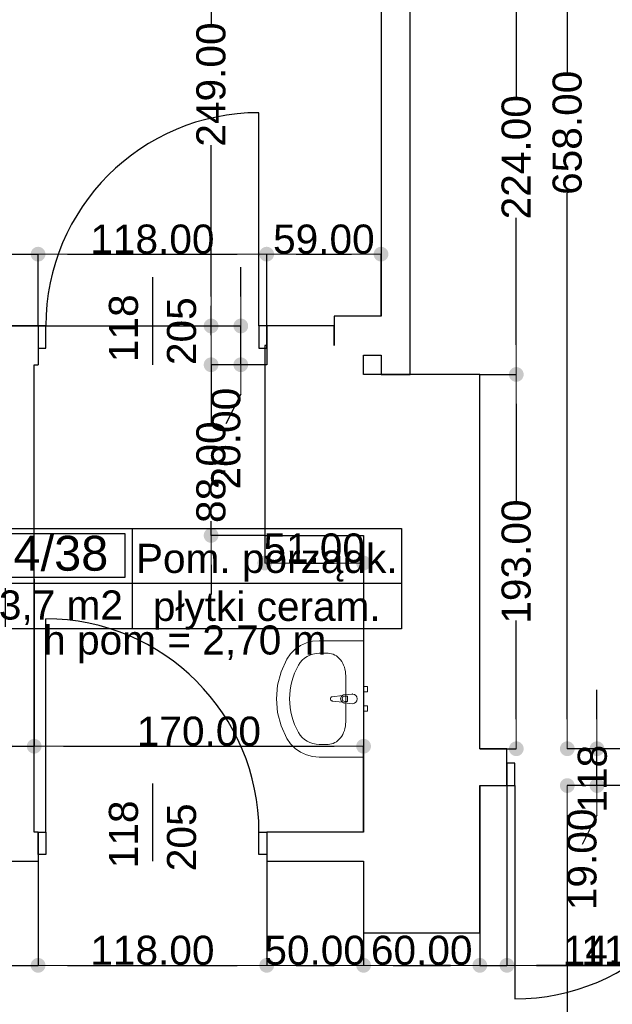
# Model space of a CAD drawing. Header units: millimetres. Extents: x -166872 to -65719, y 14266 to 44345.
# Tile 10 of 65: x -127773 to -124714, y 18311 to 23389. Entities that reach past the tile are written whole.
import ezdxf
from ezdxf.enums import TextEntityAlignment as Align

# ---------------------------------------------------------------- set-up
doc = ezdxf.new("R2010")
doc.units = ezdxf.units.MM
doc.header["$MEASUREMENT"] = 0
for name, color, linetype in [('Drzwi', 7, 'Continuous'), ('Obiekt', 7, 'Continuous'), ('Strefa', 7, 'Continuous'), ('Słup', 7, 'Continuous'), ('Tekst', 7, 'Continuous'), ('Wymiary', 63, 'Continuous'), ('Ściana', 7, 'Continuous')]:
    doc.layers.add(name, color=color, linetype=linetype)
doc.styles.add('Arial', font='txt')
doc.styles.add('Times new roman', font='txt')
doc.dimstyles.new('GENERATED_STYLE__1', dxfattribs={"dimtxt": 150, "dimasz": 152, "dimexe": 0.18, "dimexo": 0, "dimgap": 0.09, "dimtad": 1, "dimtih": 1, "dimtoh": 1, "dimlfac": 0.1, "dimzin": 0, "dimdsep": 46, "dimtxsty": 'Arial', "dimblk": 'ARROWHEAD_11', "dimblk1": 'ARROWHEAD_11', "dimblk2": 'ARROWHEAD_11', "dimcen": 0.09, "dimclrd": 114, "dimclre": 114, "dimclrt": 114, "dimazin": 0, "dimtfac": 1, "dimtdec": 4, "dimtmove": 0, "dimatfit": 3, "dimfxl": 1, "dimtolj": 1, "dimtzin": 0, "dimarcsym": 0})
doc.dimstyles.new('GENERATED_STYLE__2', dxfattribs={"dimtxt": 150, "dimasz": 152, "dimexe": 0.18, "dimexo": 0, "dimgap": 0.09, "dimtad": 1, "dimlfac": 0.1, "dimzin": 0, "dimdsep": 46, "dimtxsty": 'Arial', "dimblk": 'ARROWHEAD_11', "dimblk1": 'ARROWHEAD_11', "dimblk2": 'ARROWHEAD_11', "dimcen": 0.09, "dimclrd": 114, "dimclre": 114, "dimclrt": 114, "dimazin": 0, "dimtfac": 1, "dimtdec": 4, "dimtmove": 0, "dimatfit": 3, "dimfxl": 1, "dimtolj": 1, "dimtzin": 0, "dimarcsym": 0})

# ---------------------------------------------------------------- blocks, each defined once
blk = doc.blocks.new('Pom. porządk._4_38_38', base_point=(-127193.2, 20482.5))
at = {"layer": 'Strefa'}
for p, q in [((-127927.2, 20765.4), (-125802.2, 20765.4)), ((-127927.2, 20246.8), (-127927.2, 20765.4)), ((-127890.5, 20739.4), (-127229.9, 20739.4)), ((-127890.5, 20513.1), (-127890.5, 20739.4)), ((-127229.9, 20739.4), (-127229.9, 20513.1)), ((-127193.2, 20765.4), (-127193.2, 20246.8)), ((-125802.2, 20765.4), (-125802.2, 20246.8)), ((-127229.9, 20513.1), (-127890.5, 20513.1)), ((-127927.2, 20482.5), (-125802.2, 20482.5)), ((-125802.2, 20246.8), (-127927.2, 20246.8))]:
    blk.add_line(p, q, dxfattribs=at)
at = {"layer": 'Strefa', "style": 'Arial'}
for tag, height, p in [('ROOM_NUMBER', 180, (-127560.2, 20637.4)), ('ROOM_NAME', 150, (-126497.7, 20610.9)), ('ROOM_CALC_AREA', 150, (-127560.2, 20370.4)), ('floor_f', 150, (-126497.7, 20363.4))]:
    blk.add_attdef(tag, text='', height=height, dxfattribs=at).set_placement(p, align=Align.MIDDLE_CENTER)
blk = doc.blocks.new('ARROWHEAD_11')
at = {"color": 0, "linetype": 'Continuous', "lineweight": 0}
blk.add_line((0, 0), (-1, 0), dxfattribs=at)
at = {"color": 0, "linetype": 'Continuous', "lineweight": 0, "const_width": 0.25, "flags": 128}
blk.add_lwpolyline([(-0.125, 0, 1), (0.125, 0, 1)], format="xyb", close=True, dxfattribs=at)
blk = doc.blocks.new('*D5676')
at = {"layer": 'Defpoints', "color": 0}
for p in [(-127678, 22179.6), (-127908, 21809.3), (-127678, 21809.3)]:
    blk.add_point(p, dxfattribs=at)
at = {"layer": 'Wymiary', "color": 114, "lineweight": -2}
for p, q in [((-128720.3, 22179.6), (-128212, 22179.6)), ((-128212, 22179.6), (-128060, 22179.6)), ((-127908, 21809.3), (-127908, 22179.8)), ((-127908, 22179.6), (-127678, 22179.6)), ((-127678, 21809.3), (-127678, 22179.8)), ((-127526, 22179.6), (-127374, 22179.6))]:
    blk.add_line(p, q, dxfattribs=at)
at = {"layer": 'Wymiary', "color": 114, "lineweight": -2, "xscale": 152, "yscale": 152, "zscale": 152}
blk.add_blockref('ARROWHEAD_11', (-127908, 22179.6), dxfattribs=at)
at = {"layer": 'Wymiary', "color": 114, "lineweight": -2, "xscale": 152, "yscale": 152, "zscale": 152, "rotation": 180}
blk.add_blockref('ARROWHEAD_11', (-127678, 22179.6), dxfattribs=at)
at = {"layer": 'Wymiary', "color": 114, "lineweight": 13, "insert": (-128466.2, 22256.4), "char_height": 150, "attachment_point": 5, "style": 'Arial'}
blk.add_mtext('\\A1;23.00', dxfattribs=at)
blk = doc.blocks.new('*D5677')
at = {"layer": 'Defpoints', "color": 0}
for p in [(-126498, 22179.6), (-127678, 21809.3), (-126498, 21809.3)]:
    blk.add_point(p, dxfattribs=at)
at = {"layer": 'Wymiary', "color": 114, "lineweight": -2}
for p, q in [((-127678, 21809.3), (-127678, 22179.8)), ((-127526, 22179.6), (-126650, 22179.6)), ((-126498, 21809.3), (-126498, 22179.8))]:
    blk.add_line(p, q, dxfattribs=at)
at = {"layer": 'Wymiary', "color": 114, "lineweight": -2, "xscale": 152, "yscale": 152, "zscale": 152, "rotation": 180}
blk.add_blockref('ARROWHEAD_11', (-127678, 22179.6), dxfattribs=at)
at = {"layer": 'Wymiary', "color": 114, "lineweight": -2, "xscale": 152, "yscale": 152, "zscale": 152}
blk.add_blockref('ARROWHEAD_11', (-126498, 22179.6), dxfattribs=at)
at = {"layer": 'Wymiary', "color": 114, "lineweight": 13, "insert": (-127088, 22256.3), "char_height": 150, "attachment_point": 5, "style": 'Arial'}
blk.add_mtext('\\A1;118.00', dxfattribs=at)
blk = doc.blocks.new('*D5678')
at = {"layer": 'Defpoints', "color": 0}
for p in [(-125908, 22179.6), (-125908, 21859.3), (-126498, 21809.3)]:
    blk.add_point(p, dxfattribs=at)
at = {"layer": 'Wymiary', "color": 114, "lineweight": -2}
for p, q in [((-126498, 21809.3), (-126498, 22179.8)), ((-126346, 22179.6), (-126060, 22179.6)), ((-125908, 21859.3), (-125908, 22179.8))]:
    blk.add_line(p, q, dxfattribs=at)
at = {"layer": 'Wymiary', "color": 114, "lineweight": -2, "xscale": 152, "yscale": 152, "zscale": 152, "rotation": 180}
blk.add_blockref('ARROWHEAD_11', (-126498, 22179.6), dxfattribs=at)
at = {"layer": 'Wymiary', "color": 114, "lineweight": -2, "xscale": 152, "yscale": 152, "zscale": 152}
blk.add_blockref('ARROWHEAD_11', (-125908, 22179.6), dxfattribs=at)
at = {"layer": 'Wymiary', "color": 114, "lineweight": 13, "insert": (-126203, 22256.3), "char_height": 150, "attachment_point": 5, "style": 'Arial'}
blk.add_mtext('\\A1;59.00', dxfattribs=at)
blk = doc.blocks.new('*D6107')
at = {"layer": 'Defpoints', "color": 0}
for p in [(-124946.7, 19439.3), (-120608, 19439.3), (-123328, 16399.3)]:
    blk.add_point(p, dxfattribs=at)
at = {"layer": 'Wymiary', "color": 114, "lineweight": -2}
for p, q in [((-120608, 19439.3), (-124946.9, 19439.3)), ((-124946.7, 19287.3), (-124946.7, 18116.6)), ((-124946.7, 16551.3), (-124946.7, 17494.4)), ((-123328, 16399.3), (-124946.9, 16399.3))]:
    blk.add_line(p, q, dxfattribs=at)
at = {"layer": 'Wymiary', "color": 114, "lineweight": -2, "xscale": 152, "yscale": 152, "zscale": 152}
for p, rotation in [((-124946.7, 19439.3), 90), ((-124946.7, 16399.3), 270)]:
    blk.add_blockref('ARROWHEAD_11', p, dxfattribs=dict(at, rotation=rotation))
at = {"layer": 'Wymiary', "color": 114, "lineweight": 13, "insert": (-124946.7, 17805.5), "char_height": 150, "attachment_point": 5, "rotation": 90, "style": 'Arial'}
blk.add_mtext('\\A1;304.00', dxfattribs=at)
blk = doc.blocks.new('*D6108')
at = {"layer": 'Defpoints', "color": 0}
for p in [(-124793.4, 19629.3), (-120608, 19629.3), (-120608, 19439.3)]:
    blk.add_point(p, dxfattribs=at)
at = {"layer": 'Wymiary', "color": 114, "lineweight": -2}
for p, q in [((-124793.4, 19781.3), (-124793.4, 19933.3)), ((-120608, 19629.3), (-124793.5, 19629.3)), ((-124793.4, 19439.3), (-124793.4, 19629.3)), ((-120608, 19439.3), (-124793.5, 19439.3)), ((-124793.4, 19287.3), (-124870, 19135.3))]:
    blk.add_line(p, q, dxfattribs=at)
at = {"layer": 'Wymiary', "color": 114, "lineweight": -2, "xscale": 152, "yscale": 152, "zscale": 152}
for p, rotation in [((-124793.4, 19629.3), 270), ((-124793.4, 19439.3), 90)]:
    blk.add_blockref('ARROWHEAD_11', p, dxfattribs=dict(at, rotation=rotation))
at = {"layer": 'Wymiary', "color": 114, "lineweight": 13, "insert": (-124870, 19058.6), "char_height": 150, "attachment_point": 5, "rotation": 90, "style": 'Arial'}
blk.add_mtext('\\A1;19.00', dxfattribs=at)
blk = doc.blocks.new('*D6109')
at = {"layer": 'Defpoints', "color": 0}
for p in [(-125358, 26209.3), (-124946.7, 26209.3), (-120608, 19629.3)]:
    blk.add_point(p, dxfattribs=at)
at = {"layer": 'Wymiary', "color": 114, "lineweight": -2}
for p, q in [((-125358, 26209.3), (-124946.5, 26209.3)), ((-124946.7, 26057.3), (-124946.7, 23117.1)), ((-124946.7, 19781.3), (-124946.7, 22493.9)), ((-120608, 19629.3), (-124946.9, 19629.3))]:
    blk.add_line(p, q, dxfattribs=at)
at = {"layer": 'Wymiary', "color": 114, "lineweight": -2, "xscale": 152, "yscale": 152, "zscale": 152}
for p, rotation in [((-124946.7, 26209.3), 90), ((-124946.7, 19629.3), 270)]:
    blk.add_blockref('ARROWHEAD_11', p, dxfattribs=dict(at, rotation=rotation))
at = {"layer": 'Wymiary', "color": 114, "lineweight": 13, "insert": (-124946.7, 22805.5), "char_height": 150, "attachment_point": 5, "rotation": 90, "style": 'Arial'}
blk.add_mtext('\\A1;658.00', dxfattribs=at)
blk = doc.blocks.new('*D6127')
at = {"layer": 'Defpoints', "color": 0}
for p in [(-125398, 21559.3), (-125209.9, 21559.3), (-125398, 19629.3)]:
    blk.add_point(p, dxfattribs=at)
at = {"layer": 'Wymiary', "color": 114, "lineweight": -2}
for p, q in [((-125398, 21559.3), (-125209.7, 21559.3)), ((-125209.9, 21407.3), (-125209.9, 20898.5)), ((-125209.9, 19781.3), (-125209.9, 20290.2)), ((-125398, 19629.3), (-125209.7, 19629.3))]:
    blk.add_line(p, q, dxfattribs=at)
at = {"layer": 'Wymiary', "color": 114, "lineweight": -2, "xscale": 152, "yscale": 152, "zscale": 152}
for p, rotation in [((-125209.9, 21559.3), 90), ((-125209.9, 19629.3), 270)]:
    blk.add_blockref('ARROWHEAD_11', p, dxfattribs=dict(at, rotation=rotation))
at = {"layer": 'Wymiary', "color": 114, "lineweight": 13, "insert": (-125209.9, 20594.3), "char_height": 150, "attachment_point": 5, "rotation": 90, "style": 'Arial'}
blk.add_mtext('\\A1;193.00', dxfattribs=at)
blk = doc.blocks.new('*D6128')
at = {"layer": 'Defpoints', "color": 0}
for p in [(-125358, 23799.3), (-125209.9, 23799.3), (-125398, 21559.3)]:
    blk.add_point(p, dxfattribs=at)
at = {"layer": 'Wymiary', "color": 114, "lineweight": -2}
for p, q in [((-125358, 23799.3), (-125209.7, 23799.3)), ((-125209.9, 23647.3), (-125209.9, 22991.8)), ((-125209.9, 21711.3), (-125209.9, 22366.8)), ((-125398, 21559.3), (-125209.7, 21559.3))]:
    blk.add_line(p, q, dxfattribs=at)
at = {"layer": 'Wymiary', "color": 114, "lineweight": -2, "xscale": 152, "yscale": 152, "zscale": 152}
for p, rotation in [((-125209.9, 23799.3), 90), ((-125209.9, 21559.3), 270)]:
    blk.add_blockref('ARROWHEAD_11', p, dxfattribs=dict(at, rotation=rotation))
at = {"layer": 'Wymiary', "color": 114, "lineweight": 13, "insert": (-125209.9, 22679.3), "char_height": 150, "attachment_point": 5, "rotation": 90, "style": 'Arial'}
blk.add_mtext('\\A1;224.00', dxfattribs=at)
blk = doc.blocks.new('*D6132')
at = {"layer": 'Defpoints', "color": 0}
for p in [(-127908, 19049.3), (-127678, 19049.3), (-127678, 18512.2)]:
    blk.add_point(p, dxfattribs=at)
at = {"layer": 'Wymiary', "color": 114, "lineweight": -2}
for p, q in [((-127908, 19049.3), (-127908, 18512)), ((-127678, 19049.3), (-127678, 18512)), ((-128720.3, 18512.2), (-128212, 18512.2)), ((-128212, 18512.2), (-128060, 18512.2)), ((-127908, 18512.2), (-127678, 18512.2)), ((-127526, 18512.2), (-127374, 18512.2))]:
    blk.add_line(p, q, dxfattribs=at)
at = {"layer": 'Wymiary', "color": 114, "lineweight": -2, "xscale": 152, "yscale": 152, "zscale": 152}
blk.add_blockref('ARROWHEAD_11', (-127908, 18512.2), dxfattribs=at)
at = {"layer": 'Wymiary', "color": 114, "lineweight": -2, "xscale": 152, "yscale": 152, "zscale": 152, "rotation": 180}
blk.add_blockref('ARROWHEAD_11', (-127678, 18512.2), dxfattribs=at)
at = {"layer": 'Wymiary', "color": 114, "lineweight": 13, "insert": (-128466.2, 18588.9), "char_height": 150, "attachment_point": 5, "style": 'Arial'}
blk.add_mtext('\\A1;23.00', dxfattribs=at)
blk = doc.blocks.new('*D6133')
at = {"layer": 'Defpoints', "color": 0}
for p in [(-127678, 19049.3), (-126498, 19049.3), (-126498, 18512.2)]:
    blk.add_point(p, dxfattribs=at)
at = {"layer": 'Wymiary', "color": 114, "lineweight": -2}
for p, q in [((-127678, 19049.3), (-127678, 18512)), ((-126498, 19049.3), (-126498, 18512)), ((-127526, 18512.2), (-126650, 18512.2))]:
    blk.add_line(p, q, dxfattribs=at)
at = {"layer": 'Wymiary', "color": 114, "lineweight": -2, "xscale": 152, "yscale": 152, "zscale": 152, "rotation": 180}
blk.add_blockref('ARROWHEAD_11', (-127678, 18512.2), dxfattribs=at)
at = {"layer": 'Wymiary', "color": 114, "lineweight": -2, "xscale": 152, "yscale": 152, "zscale": 152}
blk.add_blockref('ARROWHEAD_11', (-126498, 18512.2), dxfattribs=at)
at = {"layer": 'Wymiary', "color": 114, "lineweight": 13, "insert": (-127088, 18588.9), "char_height": 150, "attachment_point": 5, "style": 'Arial'}
blk.add_mtext('\\A1;118.00', dxfattribs=at)
blk = doc.blocks.new('*D6134')
at = {"layer": 'Defpoints', "color": 0}
for p in [(-126498, 19049.3), (-125998, 18679.3), (-125998, 18512.2)]:
    blk.add_point(p, dxfattribs=at)
at = {"layer": 'Wymiary', "color": 114, "lineweight": -2}
for p, q in [((-126498, 19049.3), (-126498, 18512)), ((-125998, 18679.3), (-125998, 18512)), ((-126346, 18512.2), (-126150, 18512.2))]:
    blk.add_line(p, q, dxfattribs=at)
at = {"layer": 'Wymiary', "color": 114, "lineweight": -2, "xscale": 152, "yscale": 152, "zscale": 152, "rotation": 180}
blk.add_blockref('ARROWHEAD_11', (-126498, 18512.2), dxfattribs=at)
at = {"layer": 'Wymiary', "color": 114, "lineweight": -2, "xscale": 152, "yscale": 152, "zscale": 152}
blk.add_blockref('ARROWHEAD_11', (-125998, 18512.2), dxfattribs=at)
at = {"layer": 'Wymiary', "color": 114, "lineweight": 13, "insert": (-126248, 18588.9), "char_height": 150, "attachment_point": 5, "style": 'Arial'}
blk.add_mtext('\\A1;50.00', dxfattribs=at)
blk = doc.blocks.new('*D6135')
at = {"layer": 'Defpoints', "color": 0}
for p in [(-125398, 19439.3), (-125998, 18679.3), (-125398, 18512.2)]:
    blk.add_point(p, dxfattribs=at)
at = {"layer": 'Wymiary', "color": 114, "lineweight": -2}
for p, q in [((-125398, 19439.3), (-125398, 18512)), ((-125998, 18679.3), (-125998, 18512)), ((-125846, 18512.2), (-125550, 18512.2))]:
    blk.add_line(p, q, dxfattribs=at)
at = {"layer": 'Wymiary', "color": 114, "lineweight": -2, "xscale": 152, "yscale": 152, "zscale": 152, "rotation": 180}
blk.add_blockref('ARROWHEAD_11', (-125998, 18512.2), dxfattribs=at)
at = {"layer": 'Wymiary', "color": 114, "lineweight": -2, "xscale": 152, "yscale": 152, "zscale": 152}
blk.add_blockref('ARROWHEAD_11', (-125398, 18512.2), dxfattribs=at)
at = {"layer": 'Wymiary', "color": 114, "lineweight": 13, "insert": (-125698, 18588.9), "char_height": 150, "attachment_point": 5, "style": 'Arial'}
blk.add_mtext('\\A1;60.00', dxfattribs=at)
blk = doc.blocks.new('*D6136')
at = {"layer": 'Defpoints', "color": 0}
for p in [(-125398, 19439.3), (-125258, 19439.3), (-125258, 18512.2)]:
    blk.add_point(p, dxfattribs=at)
at = {"layer": 'Wymiary', "color": 114, "lineweight": -2}
for p, q in [((-125398, 19439.3), (-125398, 18512)), ((-125258, 19439.3), (-125258, 18512)), ((-125550, 18512.2), (-125702, 18512.2)), ((-125398, 18512.2), (-125258, 18512.2)), ((-124954, 18512.2), (-125106, 18512.2)), ((-124462.4, 18512.2), (-124954, 18512.2))]:
    blk.add_line(p, q, dxfattribs=at)
at = {"layer": 'Wymiary', "color": 114, "lineweight": -2, "xscale": 152, "yscale": 152, "zscale": 152}
blk.add_blockref('ARROWHEAD_11', (-125398, 18512.2), dxfattribs=at)
at = {"layer": 'Wymiary', "color": 114, "lineweight": -2, "xscale": 152, "yscale": 152, "zscale": 152, "rotation": 180}
blk.add_blockref('ARROWHEAD_11', (-125258, 18512.2), dxfattribs=at)
at = {"layer": 'Wymiary', "color": 114, "lineweight": 13, "insert": (-124708.2, 18588.9), "char_height": 150, "attachment_point": 5, "style": 'Arial'}
blk.add_mtext('\\A1;14.00', dxfattribs=at)
blk = doc.blocks.new('*D6137')
at = {"layer": 'Defpoints', "color": 0}
for p in [(-125258, 19439.3), (-124078, 19439.3), (-124078, 18512.2)]:
    blk.add_point(p, dxfattribs=at)
at = {"layer": 'Wymiary', "color": 114, "lineweight": -2}
for p, q in [((-125258, 19439.3), (-125258, 18512)), ((-124078, 19439.3), (-124078, 18512)), ((-125106, 18512.2), (-124230, 18512.2))]:
    blk.add_line(p, q, dxfattribs=at)
at = {"layer": 'Wymiary', "color": 114, "lineweight": -2, "xscale": 152, "yscale": 152, "zscale": 152, "rotation": 180}
blk.add_blockref('ARROWHEAD_11', (-125258, 18512.2), dxfattribs=at)
at = {"layer": 'Wymiary', "color": 114, "lineweight": -2, "xscale": 152, "yscale": 152, "zscale": 152}
blk.add_blockref('ARROWHEAD_11', (-124078, 18512.2), dxfattribs=at)
at = {"layer": 'Wymiary', "color": 114, "lineweight": 13, "insert": (-124554.2, 18588.9), "char_height": 150, "attachment_point": 5, "style": 'Arial'}
blk.add_mtext('\\A1;118.00', dxfattribs=at)
blk = doc.blocks.new('*D6142')
at = {"layer": 'Defpoints', "color": 0}
for p in [(-126508, 20729.3), (-125998, 20729.3), (-125998, 20586.8)]:
    blk.add_point(p, dxfattribs=at)
at = {"layer": 'Wymiary', "color": 114, "lineweight": -2}
for p, q in [((-126508, 20729.3), (-126508, 20586.6)), ((-125998, 20729.3), (-125998, 20586.6)), ((-126356, 20586.8), (-126150, 20586.8))]:
    blk.add_line(p, q, dxfattribs=at)
at = {"layer": 'Wymiary', "color": 114, "lineweight": -2, "xscale": 152, "yscale": 152, "zscale": 152, "rotation": 180}
blk.add_blockref('ARROWHEAD_11', (-126508, 20586.8), dxfattribs=at)
at = {"layer": 'Wymiary', "color": 114, "lineweight": -2, "xscale": 152, "yscale": 152, "zscale": 152}
blk.add_blockref('ARROWHEAD_11', (-125998, 20586.8), dxfattribs=at)
at = {"layer": 'Wymiary', "color": 114, "lineweight": 13, "insert": (-126253, 20663.5), "char_height": 150, "attachment_point": 5, "style": 'Arial'}
blk.add_mtext('\\A1;51.00', dxfattribs=at)
blk = doc.blocks.new('*D6146')
at = {"layer": 'Defpoints', "color": 0}
for p in [(-127848, 20504.3), (-127698, 20504.3), (-127698, 19642.1)]:
    blk.add_point(p, dxfattribs=at)
at = {"layer": 'Wymiary', "color": 114, "lineweight": -2}
for p, q in [((-127848, 20504.3), (-127848, 19641.9)), ((-127698, 20504.3), (-127698, 19641.9)), ((-128643.7, 19642.1), (-128152, 19642.1)), ((-128152, 19642.1), (-128000, 19642.1)), ((-127848, 19642.1), (-127698, 19642.1)), ((-127546, 19642.1), (-127394, 19642.1))]:
    blk.add_line(p, q, dxfattribs=at)
at = {"layer": 'Wymiary', "color": 114, "lineweight": -2, "xscale": 152, "yscale": 152, "zscale": 152}
blk.add_blockref('ARROWHEAD_11', (-127848, 19642.1), dxfattribs=at)
at = {"layer": 'Wymiary', "color": 114, "lineweight": -2, "xscale": 152, "yscale": 152, "zscale": 152, "rotation": 180}
blk.add_blockref('ARROWHEAD_11', (-127698, 19642.1), dxfattribs=at)
at = {"layer": 'Wymiary', "color": 114, "lineweight": 13, "insert": (-128397.9, 19718.8), "char_height": 150, "attachment_point": 5, "style": 'Arial'}
blk.add_mtext('\\A1;15.00', dxfattribs=at)
blk = doc.blocks.new('*D6147')
at = {"layer": 'Defpoints', "color": 0}
for p in [(-127698, 20504.3), (-125998, 19642.1), (-125998, 19199.3)]:
    blk.add_point(p, dxfattribs=at)
at = {"layer": 'Wymiary', "color": 114, "lineweight": -2}
for p, q in [((-127698, 20504.3), (-127698, 19641.9)), ((-127546, 19642.1), (-126150, 19642.1)), ((-125998, 19199.3), (-125998, 19642.3))]:
    blk.add_line(p, q, dxfattribs=at)
at = {"layer": 'Wymiary', "color": 114, "lineweight": -2, "xscale": 152, "yscale": 152, "zscale": 152, "rotation": 180}
blk.add_blockref('ARROWHEAD_11', (-127698, 19642.1), dxfattribs=at)
at = {"layer": 'Wymiary', "color": 114, "lineweight": -2, "xscale": 152, "yscale": 152, "zscale": 152}
blk.add_blockref('ARROWHEAD_11', (-125998, 19642.1), dxfattribs=at)
at = {"layer": 'Wymiary', "color": 114, "lineweight": 13, "insert": (-126848, 19718.8), "char_height": 150, "attachment_point": 5, "style": 'Arial'}
blk.add_mtext('\\A1;170.00', dxfattribs=at)
blk = doc.blocks.new('*D6164')
at = {"layer": 'Defpoints', "color": 0}
for p in [(-126785.1, 21609.3), (-126498, 21609.3), (-126508, 20729.3)]:
    blk.add_point(p, dxfattribs=at)
at = {"layer": 'Wymiary', "color": 114, "lineweight": -2}
for p, q in [((-126785.1, 21761.3), (-126785.1, 21913.3)), ((-126498, 21609.3), (-126785.3, 21609.3)), ((-126785.1, 21609.3), (-126785.1, 21308.5)), ((-126785.1, 20729.3), (-126785.1, 20802.5)), ((-126508, 20729.3), (-126785.3, 20729.3)), ((-126785.1, 20577.3), (-126785.1, 20425.3))]:
    blk.add_line(p, q, dxfattribs=at)
at = {"layer": 'Wymiary', "color": 114, "lineweight": -2, "xscale": 152, "yscale": 152, "zscale": 152}
for p, rotation in [((-126785.1, 21609.3), 270), ((-126785.1, 20729.3), 90)]:
    blk.add_blockref('ARROWHEAD_11', p, dxfattribs=dict(at, rotation=rotation))
at = {"layer": 'Wymiary', "color": 114, "lineweight": 13, "insert": (-126785.1, 21055.5), "char_height": 150, "attachment_point": 5, "rotation": 90, "style": 'Arial'}
blk.add_mtext('\\A1;88.00', dxfattribs=at)
blk = doc.blocks.new('*D6165')
at = {"layer": 'Defpoints', "color": 0}
for p in [(-130743.7, 21809.3), (-126631.7, 21809.3), (-126498, 21609.3)]:
    blk.add_point(p, dxfattribs=at)
at = {"layer": 'Wymiary', "color": 114, "lineweight": -2}
for p, q in [((-126631.7, 21961.3), (-126631.7, 22113.3)), ((-130743.7, 21809.3), (-126631.6, 21809.3)), ((-126631.7, 21609.3), (-126631.7, 21809.3)), ((-126498, 21609.3), (-126631.9, 21609.3)), ((-126631.7, 21457.3), (-126708.4, 21305.3))]:
    blk.add_line(p, q, dxfattribs=at)
at = {"layer": 'Wymiary', "color": 114, "lineweight": -2, "xscale": 152, "yscale": 152, "zscale": 152}
for p, rotation in [((-126631.7, 21809.3), 270), ((-126631.7, 21609.3), 90)]:
    blk.add_blockref('ARROWHEAD_11', p, dxfattribs=dict(at, rotation=rotation))
at = {"layer": 'Wymiary', "color": 114, "lineweight": 13, "insert": (-126708.4, 21228.6), "char_height": 150, "attachment_point": 5, "rotation": 90, "style": 'Arial'}
blk.add_mtext('\\A1;20.00', dxfattribs=at)
blk = doc.blocks.new('*D6166')
at = {"layer": 'Defpoints', "color": 0}
for p in [(-126785.1, 24299.4), (-126508, 24299.4), (-130743.7, 21809.3)]:
    blk.add_point(p, dxfattribs=at)
at = {"layer": 'Wymiary', "color": 114, "lineweight": -2}
for p, q in [((-126508, 24299.4), (-126785.3, 24299.4)), ((-126785.1, 24147.4), (-126785.1, 23366.8)), ((-126785.1, 21961.3), (-126785.1, 22741.9)), ((-130743.7, 21809.3), (-126784.9, 21809.3))]:
    blk.add_line(p, q, dxfattribs=at)
at = {"layer": 'Wymiary', "color": 114, "lineweight": -2, "xscale": 152, "yscale": 152, "zscale": 152}
for p, rotation in [((-126785.1, 24299.4), 90), ((-126785.1, 21809.3), 270)]:
    blk.add_blockref('ARROWHEAD_11', p, dxfattribs=dict(at, rotation=rotation))
at = {"layer": 'Wymiary', "color": 114, "lineweight": 13, "insert": (-126785.1, 23054.3), "char_height": 150, "attachment_point": 5, "rotation": 90, "style": 'Arial'}
blk.add_mtext('\\A1;249.00', dxfattribs=at)
blk = doc.blocks.new('*D6253')
at = {"layer": 'Defpoints', "color": 0}
for p in [(-67558, 20909.2), (-67558, 15257.7), (-140258, 14639.3)]:
    blk.add_point(p, dxfattribs=at)
at = {"layer": 'Wymiary', "color": 114, "lineweight": -2}
for p, q in [((-67558, 20909.2), (-67558, 15257.6)), ((-140258, 14639.3), (-140258, 15257.9)), ((-140106, 15257.7), (-67710, 15257.7))]:
    blk.add_line(p, q, dxfattribs=at)
at = {"layer": 'Wymiary', "color": 114, "lineweight": -2, "xscale": 152, "yscale": 152, "zscale": 152, "rotation": 180}
blk.add_blockref('ARROWHEAD_11', (-140258, 15257.7), dxfattribs=at)
at = {"layer": 'Wymiary', "color": 114, "lineweight": -2, "xscale": 152, "yscale": 152, "zscale": 152}
blk.add_blockref('ARROWHEAD_11', (-67558, 15257.7), dxfattribs=at)
at = {"layer": 'Wymiary', "color": 114, "lineweight": 13, "insert": (-103908, 15334.4), "char_height": 150, "attachment_point": 5, "style": 'Arial'}
blk.add_mtext('\\A1;7270.01', dxfattribs=at)

msp = doc.modelspace()

# ---------------------------------------------------------------- linework, layer by layer
at = {"layer": 'Drzwi'}
for p, q in [((-126538.019, 21809.32), (-126538.019, 22909.32)), ((-127638.019, 21809.32), (-127678.019, 21809.32)), ((-127678.019, 21809.32), (-127678.019, 21694.32)), ((-127678.019, 21809.32), (-127678.019, 21694.32)), ((-127638.019, 21694.32), (-127638.019, 21809.32)), ((-126498.019, 21809.32), (-126538.019, 21809.32)), ((-126538.019, 21809.32), (-126538.019, 21694.32)), ((-126498.019, 21694.32), (-126498.019, 21809.32)), ((-126498.019, 21809.32), (-126498.019, 21694.32)), ((-127678.019, 21694.32), (-127638.019, 21694.32)), ((-126538.019, 21694.32), (-126498.019, 21694.32)), ((-127638.019, 19199.32), (-127638.019, 20299.32)), ((-125218.019, 19554.32), (-125258.019, 19554.32)), ((-125258.019, 19554.32), (-125258.019, 19439.32)), ((-125258.019, 19439.32), (-125258.019, 19554.32)), ((-125218.019, 19439.32), (-125218.019, 19554.32)), ((-125258.019, 19439.32), (-125218.019, 19439.32)), ((-125218.019, 19439.32), (-125218.019, 18339.32)), ((-127678.019, 19199.32), (-127638.019, 19199.32)), ((-127678.019, 19084.32), (-127678.019, 19199.32)), ((-127678.019, 19199.32), (-127678.019, 19084.32)), ((-127638.019, 19199.32), (-127638.019, 19084.32)), ((-126538.019, 19084.32), (-126538.019, 19199.32)), ((-126538.019, 19199.32), (-126498.019, 19199.32)), ((-126498.019, 19199.32), (-126498.019, 19084.32)), ((-126498.019, 19199.32), (-126498.019, 19084.32)), ((-127638.019, 19084.32), (-127678.019, 19084.32)), ((-126498.019, 19084.32), (-126538.019, 19084.32))]:
    msp.add_line(p, q, dxfattribs=at)
for centre, start, end in [((-126538.019, 21809.32), 90, 180), ((-127638.019, 19199.32), 0, 90), ((-125218.019, 19439.32), 270, 0)]:
    msp.add_arc(centre, 1100, start, end, dxfattribs=at)
at = {"layer": 'Obiekt'}
for p, q in [((-127088.019, 22060.699), (-127088.019, 21609.32)), ((-127088.019, 19450.699), (-127088.019, 19049.32))]:
    msp.add_line(p, q, dxfattribs=at)
at = {"layer": 'Obiekt', "lineweight": 5}
for p, q in [((-126323.999, 20160.994), (-126351.426, 20142.005)), ((-126293.476, 20175.009), (-126323.999, 20160.994)), ((-126260.832, 20183.601), (-126293.476, 20175.009)), ((-126227.11, 20186.495), (-126260.832, 20183.601)), ((-125998.019, 20186.495), (-126227.11, 20186.495)), ((-125998.019, 19586.495), (-125998.019, 20186.495)), ((-126374.879, 20118.648), (-126393.61, 20091.669)), ((-126351.426, 20142.005), (-126374.879, 20118.648)), ((-126181.291, 20121.278), (-126227.11, 20121.278)), ((-126393.61, 20091.669), (-126423.551, 20026.478)), ((-126423.551, 20026.478), (-126441.85, 19957.457)), ((-126090.337, 19767.669), (-126090.337, 20005.322)), ((-126441.85, 19957.457), (-126448.005, 19886.495)), ((-126106.803, 19904.225), (-126159.737, 19897.595)), ((-126055.337, 19911.495), (-126097.29, 19907.495)), ((-125998.019, 19949.995), (-125998.019, 19922.995)), ((-125978.019, 19949.995), (-125998.019, 19949.995)), ((-125998.019, 19922.995), (-125978.019, 19922.995)), ((-125978.019, 19922.995), (-125978.019, 19949.995)), ((-126448.005, 19886.495), (-126441.85, 19815.534)), ((-126159.737, 19875.395), (-126106.803, 19868.766)), ((-126097.29, 19865.495), (-126055.337, 19861.495)), ((-126095.118, 19900.095), (-126080.247, 19900.095)), ((-126080.247, 19872.895), (-126095.118, 19872.895)), ((-126080.247, 19900.095), (-126080.247, 19872.895)), ((-126441.85, 19815.534), (-126423.551, 19746.513)), ((-125998.019, 19849.995), (-125998.019, 19822.995)), ((-125978.019, 19849.995), (-125998.019, 19849.995)), ((-125998.019, 19822.995), (-125978.019, 19822.995)), ((-125978.019, 19822.995), (-125978.019, 19849.995)), ((-126423.551, 19746.513), (-126393.61, 19681.322)), ((-126393.61, 19681.322), (-126374.879, 19654.343)), ((-126374.879, 19654.343), (-126351.426, 19630.986)), ((-126181.291, 19651.713), (-126227.11, 19651.713)), ((-126351.426, 19630.986), (-126323.999, 19611.997)), ((-126323.999, 19611.997), (-126293.476, 19597.982)), ((-126293.476, 19597.982), (-126260.832, 19589.39)), ((-126260.832, 19589.39), (-126227.11, 19586.495)), ((-126227.11, 19586.495), (-125998.019, 19586.495))]:
    msp.add_line(p, q, dxfattribs=at)
for centre, radius, start, end in [((-126095.39, 19886.495), 21.086, 122.771025, 237.228975), ((-126095.39, 19886.495), 21.086, 95.169607, 122.771025), ((-126055.337, 19886.495), 25, 270, 90), ((-126158.347, 19886.495), 11.187, 97.138925, 262.861075), ((-126095.118, 19886.495), 13.6, 90, 270), ((-126095.39, 19886.495), 21.086, 237.228975, 264.830393)]:
    msp.add_arc(centre, radius, start, end, dxfattribs=at)
for centre, major_axis, ratio, start_param, end_param in [((-126227.11, 20005.348), (121.2, 0), 0.95652174, 1.57079633, 2.64461782), ((-126181.291, 20005.191), (0, 116.066), 0.78364566, 4.71238898, 6.28318531), ((-125998.019, 19886.495), (381.818, 0), 0.95652174, 2.64461781, 3.63856749), ((-126181.291, 19767.8), (0, 116.066), 0.78364566, 3.14159265, 4.71238898), ((-126227.11, 19767.643), (121.2, 0), 0.95652174, 3.63856748, 4.71238898)]:
    msp.add_ellipse(centre, major_axis=major_axis, ratio=ratio, start_param=start_param, end_param=end_param, dxfattribs=at)
for p in [(-126106.803, 19904.225), (-126055.337, 19911.495), (-126159.737, 19875.395), (-126097.29, 19865.495)]:
    msp.add_point(p, dxfattribs=at)
at = {"layer": 'Słup'}
for p, q in [((-126498.019, 21709.32), (-126508.019, 21709.32)), ((-126508.019, 21709.32), (-126508.019, 20729.32)), ((-125998.019, 21559.32), (-125998.019, 21659.32)), ((-126508.019, 20729.32), (-125998.019, 20729.32))]:
    msp.add_line(p, q, dxfattribs=at)
at = {"layer": 'Ściana'}
for p, q in [((-127678.019, 21809.32), (-127678.019, 21694.32)), ((-126498.019, 21809.32), (-126498.019, 21694.32)), ((-127678.019, 21694.32), (-127678.019, 21609.32)), ((-126498.019, 21694.32), (-126498.019, 21609.32)), ((-125258.019, 19554.32), (-125258.019, 19629.32)), ((-125258.019, 19439.32), (-125258.019, 19554.32)), ((-127678.019, 19199.32), (-127678.019, 19084.32)), ((-126498.019, 19199.32), (-126498.019, 19084.32)), ((-127678.019, 19084.32), (-127678.019, 19049.32)), ((-126498.019, 19084.32), (-126498.019, 19049.32))]:
    msp.add_line(p, q, dxfattribs=at)
at = {"layer": 'Ściana', "flags": 128}
for points in [[(-125908.019, 24299.362), (-125908.019, 21859.32)], [(-125758.019, 21559.32), (-125758.019, 23799.32)], [(-125908.019, 21859.32), (-126150.412, 21859.32)], [(-126150.412, 21859.32), (-126150.412, 21709.32)], [(-127678.019, 21809.32), (-127908.019, 21809.32)], [(-126150.412, 21809.32), (-126498.019, 21809.32)], [(-126150.412, 21709.32), (-126150.412, 21809.32)], [(-125998.019, 21659.32), (-125908.019, 21659.32)], [(-125908.019, 21659.32), (-125908.019, 21559.32)], [(-127698.019, 19199.32), (-127698.019, 21609.32)], [(-127698.019, 21609.32), (-127678.019, 21609.32)], [(-125398.019, 21559.32), (-125998.019, 21559.32)], [(-125908.019, 21559.32), (-125758.019, 21559.32)], [(-125398.019, 19629.32), (-125398.019, 21559.32)], [(-125998.019, 20729.32), (-125998.019, 19199.32)], [(-125258.019, 19629.32), (-125398.019, 19629.32)], [(-125398.019, 19439.32), (-125258.019, 19439.32)], [(-125398.019, 18679.32), (-125398.019, 19439.32)], [(-127678.019, 19199.32), (-127698.019, 19199.32)], [(-125998.019, 19199.32), (-126498.019, 19199.32)], [(-127908.019, 19049.32), (-127678.019, 19049.32)], [(-126498.019, 19049.32), (-125998.019, 19049.32)], [(-125998.019, 19049.32), (-125998.019, 18679.32)], [(-125998.019, 18679.32), (-125398.019, 18679.32)]]:
    msp.add_lwpolyline(points, dxfattribs=at)

# ---------------------------------------------------------------- block references
at = {"layer": 'Strefa'}
ref = msp.add_blockref('Pom. porządk._4_38_38', (-127193.207, 20482.502), dxfattribs=at)
ref.add_attrib('ROOM_NAME', 'Pom. porządk.', dxfattribs={"color": 7, "height": 150, "style": 'Arial'}).set_placement((-126497.686, 20610.902), align=Align.MIDDLE_CENTER)
ref.add_attrib('ROOM_NUMBER', '4/38', dxfattribs={"color": 7, "height": 180, "style": 'Arial'}).set_placement((-127560.228, 20637.388), align=Align.MIDDLE_CENTER)
ref.add_attrib('ROOM_CALC_AREA', '3,7 m2', dxfattribs={"color": 7, "height": 150, "style": 'Arial'}).set_placement((-127560.228, 20370.448), align=Align.MIDDLE_CENTER)
ref.add_attrib('floor_f', 'płytki ceram.', dxfattribs={"color": 7, "height": 150, "style": 'Arial'}).set_placement((-126497.686, 20363.402), align=Align.MIDDLE_CENTER)

# ---------------------------------------------------------------- texts
at = {"layer": 'Obiekt', "char_height": 150, "attachment_point": 7, "rotation": 90, "style": 'Arial'}
for s, insert in [('\\A1;{\\fArial|b0|i0|c238|p38;118}', (-127160.55, 21622.746)), ('\\A1;{\\fArial|b0|i0|c238|p38;205}', (-126860.55, 21607.66)), ('\\A1;{\\fArial|b0|i0|c238|p38;118}', (-124740.55, 19299.494)), ('\\A1;{\\fArial|b0|i0|c238|p38;118}', (-127160.55, 19012.746)), ('\\A1;{\\fArial|b0|i0|c238|p38;205}', (-126860.55, 18997.66))]:
    msp.add_mtext(s, dxfattribs=dict(at, insert=insert))
at = {"layer": 'Tekst', "insert": (-126920.762, 20265.035), "char_height": 150, "attachment_point": 2, "style": 'Times new roman'}
msp.add_mtext('\\A1;{\\fArial|b0|i0|c0|p38;h pom = 2,70 m}', dxfattribs=at)

# ---------------------------------------------------------------- dimensions: what is measured, and where the dimension line sits
at = {"layer": 'Wymiary', "lineweight": 13}
for base, p1, p2, picture, middle in [((-124946.721, 26209.32), (-120608.019, 19629.32), (-125358.019, 26209.32), '*D6109', (-124946.721, 22805.491)), ((-126785.088, 24299.363), (-130743.717, 21809.32), (-126508.019, 24299.363), '*D6166', (-126785.088, 23054.341)), ((-125209.913, 23799.32), (-125398.019, 21559.32), (-125358.019, 23799.32), '*D6128', (-125209.913, 22679.32)), ((-126631.736, 21809.32), (-126498.019, 21609.32), (-130743.717, 21809.32), '*D6165', (-126708.412, 21228.644)), ((-126785.088, 21609.32), (-126508.019, 20729.32), (-126498.019, 21609.32), '*D6164', (-126785.088, 21055.491)), ((-125209.913, 21559.32), (-125398.019, 19629.32), (-125398.019, 21559.32), '*D6127', (-125209.913, 20594.32)), ((-124793.369, 19629.32), (-120608.019, 19439.32), (-120608.019, 19629.32), '*D6108', (-124870.045, 19058.644)), ((-124946.721, 19439.32), (-123328.019, 16399.32), (-120608.019, 19439.32), '*D6107', (-124946.721, 17805.491))]:
    dim = msp.add_linear_dim(base=base, p1=p1, p2=p2, angle=90, dimstyle='GENERATED_STYLE__2', dxfattribs=at)
    dim.commit()
    dim.dimension.update_dxf_attribs({"geometry": picture, "text_midpoint": middle, "dimtype": 128, "text_rotation": 90})
for base, p1, p2, picture, middle in [((-127678.019, 22179.638), (-127908.019, 21809.32), (-127678.019, 21809.32), '*D5676', (-128466.219, 22179.638)), ((-126498.019, 22179.638), (-127678.019, 21809.32), (-126498.019, 21809.32), '*D5677', (-127088.019, 22179.638)), ((-125908.019, 22179.638), (-126498.019, 21809.32), (-125908.019, 21859.32), '*D5678', (-126203.019, 22179.638)), ((-67557.968, 15257.749), (-140258.019, 14639.32), (-67557.968, 20909.241), '*D6253', (-103907.994, 15257.749)), ((-125998.019, 20586.804), (-126508.019, 20729.32), (-125998.019, 20729.32), '*D6142', (-126253.019, 20586.804)), ((-127698.019, 19642.106), (-127848.019, 20504.32), (-127698.019, 20504.32), '*D6146', (-128397.88, 19642.106)), ((-125998.019, 19642.106), (-127698.019, 20504.32), (-125998.019, 19199.32), '*D6147', (-126848.019, 19642.106)), ((-125398.019, 18512.175), (-125998.019, 18679.32), (-125398.019, 19439.32), '*D6135', (-125698.019, 18512.175)), ((-125258.019, 18512.175), (-125398.019, 19439.32), (-125258.019, 19439.32), '*D6136', (-124708.158, 18512.175)), ((-124078.019, 18512.175), (-125258.019, 19439.32), (-124078.019, 19439.32), '*D6137', (-124554.19, 18512.175)), ((-127678.019, 18512.175), (-127908.019, 19049.32), (-127678.019, 19049.32), '*D6132', (-128466.219, 18512.175)), ((-126498.019, 18512.175), (-127678.019, 19049.32), (-126498.019, 19049.32), '*D6133', (-127088.019, 18512.175)), ((-125998.019, 18512.175), (-126498.019, 19049.32), (-125998.019, 18679.32), '*D6134', (-126248.019, 18512.175))]:
    dim = msp.add_linear_dim(base=base, p1=p1, p2=p2, dimstyle='GENERATED_STYLE__1', dxfattribs=at)
    dim.commit()
    dim.dimension.update_dxf_attribs({"geometry": picture, "text_midpoint": middle, "dimtype": 128})

doc.saveas('drawing.dxf')
